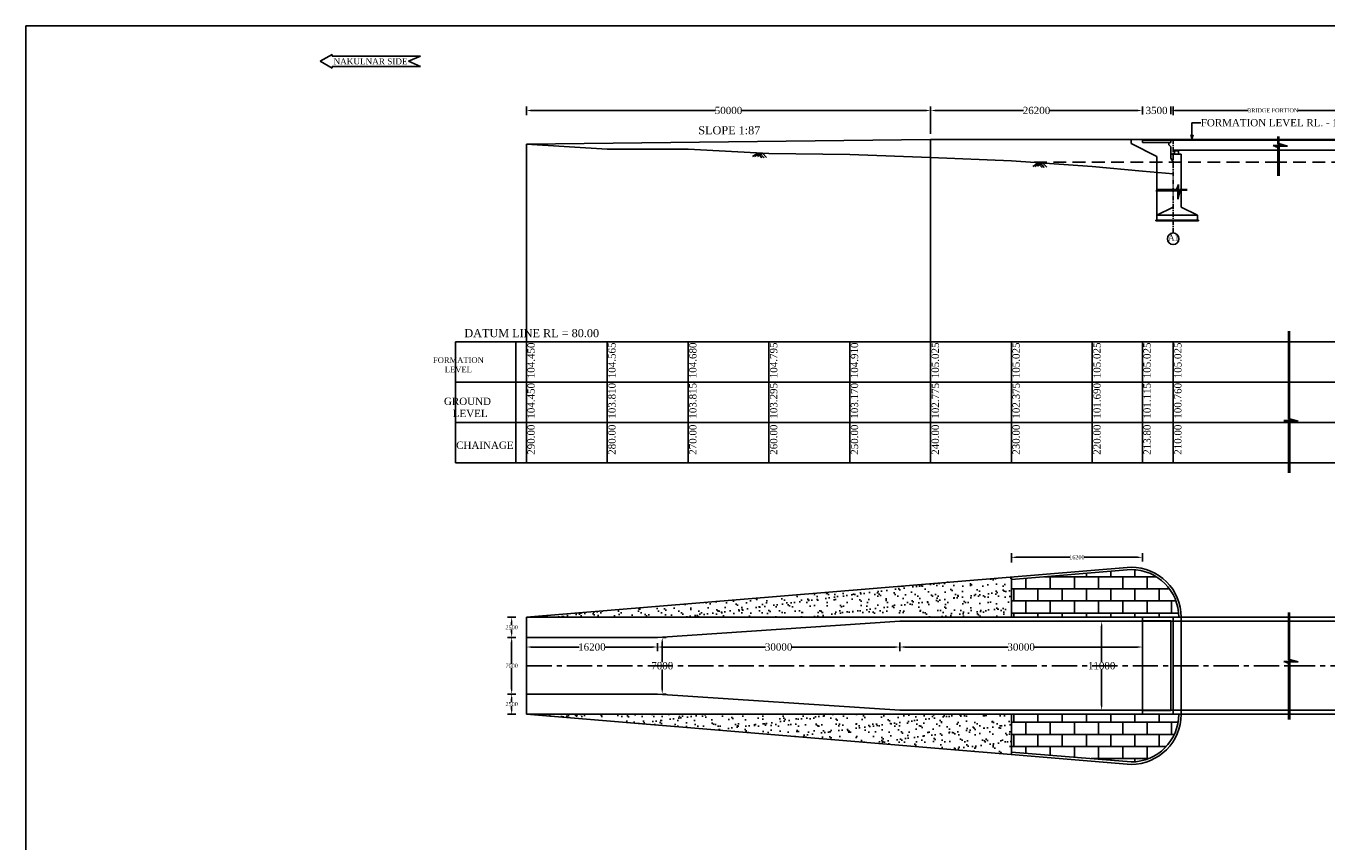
# Model space of a CAD drawing. Header units: millimetres. Extents: x 103078 to 9205504, y -104267 to 3313489.
# Tile 2 of 4: x 4015996 to 4176803, y 2834154 to 2934970. Entities that reach past the tile are written whole.
import ezdxf

# ---------------------------------------------------------------- set-up
doc = ezdxf.new("R2010")
doc.units = ezdxf.units.MM
doc.header["$LTSCALE"] = 500
doc.header["$MEASUREMENT"] = 0
for name, pattern in [('CENTER', [2, 1.25, -0.25, 0.25, -0.25]), ('HIDDEN', [0.375, 0.25, -0.125]), ('HIDDEN2', [4.7625, 3.175, -1.5875])]:
    doc.linetypes.add(name, pattern=pattern)
doc.styles.get("Standard").update_dxf_attribs({"font": 'times.ttf'})
doc.styles.add('style1', font='txt.shx', dxfattribs={"height": 1})
doc.dimstyles.get("Standard").update_dxf_attribs({"dimtxt": 400, "dimasz": 215, "dimexe": 0.18, "dimexo": 0.0625, "dimgap": 0.09, "dimtad": 0, "dimtih": 1, "dimtoh": 1, "dimdec": 0, "dimzin": 4, "dimdsep": 46, "dimtxsty": 'Standard', "dimblk": 'OPEN90', "dimcen": 0, "dimadec": 0, "dimazin": 1, "dimtfac": 1, "dimtdec": 0, "dimtix": 1, "dimtofl": 0, "dimtmove": 0, "dimatfit": 3, "dimldrblk": 'OPEN30', "dimfxl": 1, "dimtolj": 1, "dimtzin": 0, "dimarcsym": 0})
pattern_1 = [(0, (-1116325.5, 255343), (0, 1500), []), (90, (-1116325.5, 255343), (-3000, 2e-13), [1500, -1500]), (90, (-1114825.5, 255343), (-3000, 2e-13), [-1500, 1500])]
pattern_2 = [(37.5, (-1116325.5, 255343), (-50.39469, 1541.45902), [0, -1216, 0, -1360, 0, -1300]), (7.5, (-1116325.5, 255343), (1415.8214, 2257.71685), [0, -656, 0, -1096, 0, -420]), (327.5, (-1117309.5, 255343), (2491.3135, 4.52724), [0, -400, 0, -1440, 0, -1880]), (317.5, (-1117309.5, 255343), (2404.9013, 702.14045), [0, -200, 0, -944, 0, -1080])]

# ---------------------------------------------------------------- blocks, each defined once
blk = doc.blocks.new('*D112')
at = {"color": 0, "linetype": 'Continuous', "lineweight": -2, "transparency": 16777216}
for p, q in [((4153495, 2924518), (4152895, 2924518)), ((4154095, 2924156), (4154095, 2925018)), ((4157595, 2924081), (4157595, 2925018)), ((4158195, 2924518), (4158795, 2924518))]:
    blk.add_line(p, q, dxfattribs=at)
for points in [[(4153495, 2924618), (4153495, 2924418), (4154095, 2924518)], [(4158195, 2924618), (4158195, 2924418), (4157595, 2924518)]]:
    blk.add_solid(points, dxfattribs=at)
at = {"layer": 'Defpoints', "color": 0, "linetype": 'Continuous', "lineweight": -2, "transparency": 16777216}
for p in [(4157595, 2924518), (4154095, 2923456), (4157595, 2923381)]:
    blk.add_point(p, dxfattribs=at)
at = {"color": 0, "linetype": 'Continuous', "lineweight": -2, "transparency": 16777216, "insert": (4155845, 2924518), "char_height": 500, "attachment_point": 5}
blk.add_mtext('\\A1;{\\H1.8x;3500}', dxfattribs=at)
blk = doc.blocks.new('*D135')
at = {"color": 0, "linetype": 'Continuous', "lineweight": -2, "transparency": 16777216}
for p, q in [((4077895, 2923936), (4077895, 2925018)), ((4078495, 2924518), (4101290, 2924518)), ((4127295, 2924518), (4104501, 2924518)), ((4127895, 2921639), (4127895, 2925018))]:
    blk.add_line(p, q, dxfattribs=at)
for points in [[(4078495, 2924618), (4078495, 2924418), (4077895, 2924518)], [(4127295, 2924618), (4127295, 2924418), (4127895, 2924518)]]:
    blk.add_solid(points, dxfattribs=at)
at = {"layer": 'Defpoints', "color": 0, "linetype": 'Continuous', "lineweight": -2, "transparency": 16777216}
for p in [(4127895, 2924518), (4077895, 2923236), (4127895, 2920939)]:
    blk.add_point(p, dxfattribs=at)
at = {"color": 0, "linetype": 'Continuous', "lineweight": -2, "transparency": 16777216, "insert": (4102895, 2924518), "char_height": 500, "attachment_point": 5}
blk.add_mtext('\\A1;{\\H1.8x;50000}', dxfattribs=at)
blk = doc.blocks.new('*D137')
at = {"color": 0, "linetype": 'Continuous', "lineweight": -2, "transparency": 16777216}
for p, q in [((4127895, 2921639), (4127895, 2925018)), ((4128495, 2924518), (4139372, 2924518)), ((4153495, 2924518), (4142619, 2924518)), ((4154095, 2924007), (4154095, 2925018))]:
    blk.add_line(p, q, dxfattribs=at)
for points in [[(4128495, 2924618), (4128495, 2924418), (4127895, 2924518)], [(4153495, 2924618), (4153495, 2924418), (4154095, 2924518)]]:
    blk.add_solid(points, dxfattribs=at)
at = {"layer": 'Defpoints', "color": 0, "linetype": 'Continuous', "lineweight": -2, "transparency": 16777216}
for p in [(4127895, 2924518), (4154095, 2923307), (4127895, 2920939)]:
    blk.add_point(p, dxfattribs=at)
at = {"color": 0, "linetype": 'Continuous', "lineweight": -2, "transparency": 16777216, "insert": (4140995, 2924518), "char_height": 500, "attachment_point": 5}
blk.add_mtext('\\A1;{\\H1.8x;26200}', dxfattribs=at)
blk = doc.blocks.new('*D138')
at = {"color": 0, "linetype": 'Continuous', "lineweight": -2, "transparency": 16777216}
for p, q in [((4124095, 2858709), (4124095, 2857648)), ((4124695, 2858148), (4137485, 2858148)), ((4153495, 2858148), (4140706, 2858148)), ((4154095, 2858759), (4154095, 2857648))]:
    blk.add_line(p, q, dxfattribs=at)
for points in [[(4124695, 2858248), (4124695, 2858048), (4124095, 2858148)], [(4153495, 2858248), (4153495, 2858048), (4154095, 2858148)]]:
    blk.add_solid(points, dxfattribs=at)
at = {"layer": 'Defpoints', "color": 0, "linetype": 'Continuous', "lineweight": -2, "transparency": 16777216}
for p in [(4124095, 2859409), (4154095, 2859459), (4124095, 2858148)]:
    blk.add_point(p, dxfattribs=at)
at = {"color": 0, "linetype": 'Continuous', "lineweight": -2, "transparency": 16777216, "insert": (4139095, 2858148), "char_height": 500, "attachment_point": 5}
blk.add_mtext('\\A1;{\\H1.8x;30000}', dxfattribs=at)
blk = doc.blocks.new('*D147')
at = {"color": 0, "linetype": 'Continuous', "lineweight": -2, "transparency": 16777216}
for p, q in [((4094095, 2858634), (4094095, 2857648)), ((4094695, 2858148), (4107485, 2858148)), ((4123495, 2858148), (4110706, 2858148)), ((4124095, 2858588), (4124095, 2857648))]:
    blk.add_line(p, q, dxfattribs=at)
for points in [[(4094695, 2858248), (4094695, 2858048), (4094095, 2858148)], [(4123495, 2858248), (4123495, 2858048), (4124095, 2858148)]]:
    blk.add_solid(points, dxfattribs=at)
at = {"layer": 'Defpoints', "color": 0, "linetype": 'Continuous', "lineweight": -2, "transparency": 16777216}
for p in [(4094095, 2859334), (4124095, 2859288), (4124095, 2858148)]:
    blk.add_point(p, dxfattribs=at)
at = {"color": 0, "linetype": 'Continuous', "lineweight": -2, "transparency": 16777216, "insert": (4109095, 2858148), "char_height": 500, "attachment_point": 5}
blk.add_mtext('\\A1;{\\H1.8x;30000}', dxfattribs=at)
blk = doc.blocks.new('*D148')
at = {"color": 0, "linetype": 'Continuous', "lineweight": -2, "transparency": 16777216}
for p, q in [((4077895, 2858634), (4077895, 2857649)), ((4078495, 2858149), (4084436, 2858149)), ((4093495, 2858149), (4087555, 2858149)), ((4094095, 2858634), (4094095, 2857649))]:
    blk.add_line(p, q, dxfattribs=at)
for points in [[(4078495, 2858249), (4078495, 2858049), (4077895, 2858149)], [(4093495, 2858249), (4093495, 2858049), (4094095, 2858149)]]:
    blk.add_solid(points, dxfattribs=at)
at = {"layer": 'Defpoints', "color": 0, "linetype": 'Continuous', "lineweight": -2, "transparency": 16777216}
for p in [(4077895, 2859334), (4094095, 2859334), (4077895, 2858149)]:
    blk.add_point(p, dxfattribs=at)
at = {"color": 0, "linetype": 'Continuous', "lineweight": -2, "transparency": 16777216, "insert": (4085995, 2858149), "char_height": 500, "attachment_point": 5}
blk.add_mtext('\\A1;{\\H1.8x;16200}', dxfattribs=at)
blk = doc.blocks.new('*D140')
at = {"color": 0, "linetype": 'Continuous', "lineweight": -2, "transparency": 16777216}
for p, q in [((4149555, 2861335), (4148552, 2861335)), ((4149052, 2860735), (4149052, 2856292)), ((4149052, 2850935), (4149052, 2855377)), ((4149555, 2850335), (4148552, 2850335))]:
    blk.add_line(p, q, dxfattribs=at)
for points in [[(4148952, 2860735), (4149152, 2860735), (4149052, 2861335)], [(4148952, 2850935), (4149152, 2850935), (4149052, 2850335)]]:
    blk.add_solid(points, dxfattribs=at)
at = {"layer": 'Defpoints', "color": 0, "linetype": 'Continuous', "lineweight": -2, "transparency": 16777216}
for p in [(4150255, 2861335), (4149052, 2850335), (4150255, 2850335)]:
    blk.add_point(p, dxfattribs=at)
at = {"color": 0, "linetype": 'Continuous', "lineweight": -2, "transparency": 16777216, "insert": (4149052, 2855834), "char_height": 500, "attachment_point": 5}
blk.add_mtext('\\A1;{\\H1.8x;11000}', dxfattribs=at)
blk = doc.blocks.new('*D151')
at = {"color": 0, "linetype": 'Continuous', "lineweight": -2, "transparency": 16777216}
for p, q in [((4094795, 2859334), (4095198, 2859334)), ((4094698, 2858734), (4094698, 2856294)), ((4094698, 2852934), (4094698, 2855375)), ((4094795, 2852334), (4095198, 2852334))]:
    blk.add_line(p, q, dxfattribs=at)
for points in [[(4094598, 2858734), (4094798, 2858734), (4094698, 2859334)], [(4094598, 2852934), (4094798, 2852934), (4094698, 2852334)]]:
    blk.add_solid(points, dxfattribs=at)
at = {"layer": 'Defpoints', "color": 0, "linetype": 'Continuous', "lineweight": -2, "transparency": 16777216}
for p in [(4094095, 2859334), (4094095, 2852334), (4094698, 2852334)]:
    blk.add_point(p, dxfattribs=at)
at = {"color": 0, "linetype": 'Continuous', "lineweight": -2, "transparency": 16777216, "insert": (4094698, 2855834), "char_height": 500, "attachment_point": 5}
blk.add_mtext('\\A1;{\\H1.8x;7000}', dxfattribs=at)
blk = doc.blocks.new('*D157')
at = {"color": 0, "linetype": 'Continuous', "lineweight": -2, "transparency": 16777216}
for p, q in [((4076587, 2861835), (4075571, 2861835)), ((4076071, 2861235), (4076071, 2860839)), ((4076587, 2859334), (4075571, 2859334)), ((4076071, 2859934), (4076071, 2860330))]:
    blk.add_line(p, q, dxfattribs=at)
for points in [[(4075971, 2861235), (4076171, 2861235), (4076071, 2861835)], [(4075971, 2859934), (4076171, 2859934), (4076071, 2859334)]]:
    blk.add_solid(points, dxfattribs=at)
at = {"layer": 'Defpoints', "color": 0, "linetype": 'Continuous', "lineweight": -2, "transparency": 16777216}
for p in [(4077287, 2861835), (4076071, 2859334), (4077287, 2859334)]:
    blk.add_point(p, dxfattribs=at)
at = {"color": 0, "linetype": 'Continuous', "lineweight": -2, "transparency": 16777216, "insert": (4076071, 2860584), "char_height": 500, "attachment_point": 5}
blk.add_mtext('\\A1;2500', dxfattribs=at)
blk = doc.blocks.new('*D158')
at = {"color": 0, "linetype": 'Continuous', "lineweight": -2, "transparency": 16777216}
for p, q in [((4076587, 2859334), (4075571, 2859334)), ((4076071, 2858734), (4076071, 2856090)), ((4076071, 2852935), (4076071, 2855579)), ((4076587, 2852335), (4075571, 2852335))]:
    blk.add_line(p, q, dxfattribs=at)
for points in [[(4075971, 2858734), (4076171, 2858734), (4076071, 2859334)], [(4075971, 2852935), (4076171, 2852935), (4076071, 2852335)]]:
    blk.add_solid(points, dxfattribs=at)
at = {"layer": 'Defpoints', "color": 0, "linetype": 'Continuous', "lineweight": -2, "transparency": 16777216}
for p in [(4077287, 2859334), (4076071, 2852335), (4077287, 2852335)]:
    blk.add_point(p, dxfattribs=at)
at = {"color": 0, "linetype": 'Continuous', "lineweight": -2, "transparency": 16777216, "insert": (4076071, 2855834), "char_height": 500, "attachment_point": 5}
blk.add_mtext('\\A1;7000', dxfattribs=at)
blk = doc.blocks.new('*D159')
at = {"color": 0, "linetype": 'Continuous', "lineweight": -2, "transparency": 16777216}
for p, q in [((4076587, 2852335), (4075571, 2852335)), ((4076071, 2851735), (4076071, 2851339)), ((4076587, 2849834), (4075571, 2849834)), ((4076071, 2850434), (4076071, 2850830))]:
    blk.add_line(p, q, dxfattribs=at)
for points in [[(4075971, 2851735), (4076171, 2851735), (4076071, 2852335)], [(4075971, 2850434), (4076171, 2850434), (4076071, 2849834)]]:
    blk.add_solid(points, dxfattribs=at)
at = {"layer": 'Defpoints', "color": 0, "linetype": 'Continuous', "lineweight": -2, "transparency": 16777216}
for p in [(4077287, 2852335), (4076071, 2849834), (4077287, 2849834)]:
    blk.add_point(p, dxfattribs=at)
at = {"color": 0, "linetype": 'Continuous', "lineweight": -2, "transparency": 16777216, "insert": (4076071, 2851084), "char_height": 500, "attachment_point": 5}
blk.add_mtext('\\A1;2500', dxfattribs=at)
blk = doc.blocks.new('*D160')
at = {"color": 0, "linetype": 'Continuous', "lineweight": -2, "transparency": 16777216}
for p, q in [((4157895, 2923948), (4157895, 2925025)), ((4158495, 2924525), (4167166, 2924525)), ((4181945, 2924525), (4173275, 2924525)), ((4182545, 2923948), (4182545, 2925025))]:
    blk.add_line(p, q, dxfattribs=at)
for points in [[(4158495, 2924625), (4158495, 2924425), (4157895, 2924525)], [(4181945, 2924625), (4181945, 2924425), (4182545, 2924525)]]:
    blk.add_solid(points, dxfattribs=at)
at = {"layer": 'Defpoints', "color": 0, "linetype": 'Continuous', "lineweight": -2, "transparency": 16777216}
for p in [(4182545, 2924525), (4157895, 2923248), (4182545, 2923248)]:
    blk.add_point(p, dxfattribs=at)
at = {"color": 0, "linetype": 'Continuous', "lineweight": -2, "transparency": 16777216, "insert": (4170220, 2924525), "char_height": 500, "attachment_point": 5}
blk.add_mtext('\\A1;BRIDGE PORTION', dxfattribs=at)
blk = doc.blocks.new('*D163')
at = {"color": 0, "linetype": 'Continuous', "lineweight": -2, "transparency": 16777216}
for p, q in [((4137895, 2868620), (4137895, 2869744)), ((4138495, 2869244), (4145129, 2869244)), ((4153495, 2869244), (4146862, 2869244)), ((4154095, 2868708), (4154095, 2869744))]:
    blk.add_line(p, q, dxfattribs=at)
for points in [[(4138495, 2869344), (4138495, 2869144), (4137895, 2869244)], [(4153495, 2869344), (4153495, 2869144), (4154095, 2869244)]]:
    blk.add_solid(points, dxfattribs=at)
at = {"layer": 'Defpoints', "color": 0, "linetype": 'Continuous', "lineweight": -2, "transparency": 16777216}
for p in [(4154095, 2869244), (4137895, 2867920), (4154095, 2868008)]:
    blk.add_point(p, dxfattribs=at)
at = {"color": 0, "linetype": 'Continuous', "lineweight": -2, "transparency": 16777216, "insert": (4145995, 2869244), "char_height": 500, "attachment_point": 5}
blk.add_mtext('\\A1;16200', dxfattribs=at)

msp = doc.modelspace()

# ---------------------------------------------------------------- hatches: boundary and pattern name
at = {"linetype": 'HIDDEN'}
for points in [[(4158295.4, 2919614), (4158145.4, 2919614), (4158145.4, 2919549), (4158295.4, 2919549)], [(4158445.4, 2919614), (4158295.4, 2919614), (4158295.4, 2919549), (4158445.4, 2919549)]]:
    msp.add_hatch(color=0, dxfattribs=at).paths.add_polyline_path(points)
at = {"linetype": 'Continuous', "lineweight": -2}
h = msp.add_hatch(dxfattribs=at)
h.set_pattern_fill('BRICK', color=0, scale=6000)
h.set_pattern_definition(pattern_1)
edge = h.paths.add_edge_path()
edge.add_line((4137895.4, 2866506.9), (4137895.4, 2861834.5))
edge.add_line((4137895.4, 2861834.5), (4158595.4, 2861834.5))
edge.add_arc((4152695.4, 2861834.5), 5900, 0, 89.906013)
edge.add_line((4152705, 2867734.5), (4137895.4, 2866506.9))
h = msp.add_hatch(dxfattribs=at)
h.set_pattern_fill('AR-SAND', color=0, scale=800)
h.set_pattern_definition(pattern_2)
h.paths.add_polyline_path([(4077895.4, 2861834.5), (4077895.4, 2861834.5), (4137895.4, 2861834.5), (4137895.4, 2866807.8)])
h = msp.add_hatch(dxfattribs=at)
h.set_pattern_fill('AR-SAND', color=0, scale=800)
h.set_pattern_definition(pattern_2)
h.paths.add_polyline_path([(4077895.4, 2849834.5), (4077895.4, 2849834.5), (4137895.4, 2844861.2), (4137895.4, 2849834.5)])
h = msp.add_hatch(dxfattribs=at)
h.set_pattern_fill('BRICK', color=0, scale=6000)
h.set_pattern_definition(pattern_1)
edge = h.paths.add_edge_path()
edge.add_line((4137895.4, 2849834.5), (4137895.4, 2845162.3))
edge.add_line((4137895.4, 2845162.3), (4152707.6, 2843934.5))
edge.add_arc((4152695.4, 2849834.5), 5900, 270.119042, 360)
edge.add_line((4158595.4, 2849834.5), (4137895.4, 2849834.5))

# ---------------------------------------------------------------- linework, layer by layer
at = {"color": 0, "linetype": 'Continuous', "lineweight": -2}
for p, q in [((4338416, 2934970.5), (4015995.5, 2934970.5)), ((4015995.5, 2934970.5), (4015995.5, 2729139.5)), ((4053883.5, 2931458), (4052383.5, 2930608.5)), ((4052383.5, 2930608.5), (4053883.5, 2929758.5)), ((4053883.5, 2931458), (4053883.5, 2931258)), ((4064802, 2931258), (4053883.5, 2931258)), ((4064802, 2929958.5), (4053883.5, 2929958.5)), ((4053883.5, 2929958.5), (4053883.5, 2929758.5)), ((4064802, 2931258), (4063302, 2930608.5)), ((4063302, 2930608.5), (4064802, 2929958.5)), ((4077895.4, 2920364), (4127895.4, 2920939)), ((4077895.4, 2920364), (4077895.4, 2880914)), ((4127895.4, 2920939), (4127895.4, 2880914)), ((4172182, 2920939), (4127895.4, 2920939)), ((4152695.4, 2920439), (4152695.4, 2920939)), ((4152695.4, 2920439), (4155895.4, 2918825)), ((4154095.4, 2920564), (4154095.4, 2920939)), ((4170860.5, 2920864), (4154095.4, 2920864)), ((4154095.4, 2920564), (4157595.4, 2920564)), ((4157345.4, 2920264), (4157345.4, 2920564)), ((4157595.4, 2920564), (4157595.4, 2920864)), ((4170860.5, 2921286.2), (4170860.5, 2920361.5)), ((4170860.5, 2920361.5), (4171503.5, 2920178)), ((4170975.5, 2921286.2), (4170975.5, 2920416.9)), ((4197545.4, 2920939), (4170975.5, 2920939)), ((4186345.4, 2920864), (4170975.5, 2920864)), ((4170975.5, 2920416.9), (4172054.5, 2920109)), ((4155895.4, 2918825), (4155895.4, 2914761)), ((4157345.4, 2920264), (4157595.4, 2920014)), ((4157595.4, 2918614), (4157595.4, 2920014)), ((4158895.4, 2919114), (4157595.4, 2919114)), ((4170860.5, 2919614), (4157895.4, 2919614)), ((4158045.4, 2919549), (4158045.4, 2919114)), ((4158145.4, 2919614), (4158445.4, 2919614)), ((4158545.4, 2919549), (4158545.4, 2919114)), ((4158895.4, 2914761), (4158895.4, 2919114)), ((4171503.5, 2920178), (4170247.5, 2920178)), ((4170247.5, 2920178), (4170860.5, 2919954)), ((4172054.5, 2920109), (4170798.5, 2920109)), ((4170798.5, 2920109), (4171023.5, 2920026.8)), ((4170860.5, 2919954), (4170860.5, 2916427)), ((4171023.5, 2920026.8), (4171023.5, 2916427)), ((4182545.4, 2919614), (4171023.5, 2919614)), ((4157595.4, 2918614), (4157895.4, 2918114)), ((4158389.8, 2914598), (4155769, 2914598)), ((4158317, 2914761), (4155796, 2914761)), ((4155895.4, 2914598), (4155895.4, 2911570.5)), ((4158541, 2915374), (4158317, 2914761)), ((4158472, 2914823), (4158389.8, 2914598)), ((4158472, 2913567), (4158472, 2914823)), ((4158779.9, 2914646), (4158472, 2913567)), ((4158541, 2914118), (4158541, 2915374)), ((4158724.5, 2914761), (4158541, 2914118)), ((4159649.2, 2914761), (4158724.5, 2914761)), ((4159649.2, 2914646), (4158779.9, 2914646)), ((4158895.4, 2912570.5), (4158895.4, 2914646)), ((4155895.4, 2911570.5), (4157895.4, 2912570.5)), ((4158895.4, 2912570.5), (4160895.4, 2911570.5)), ((4155745.4, 2910870.5), (4155745.4, 2910970.5)), ((4161045.4, 2910970.5), (4155745.4, 2910970.5)), ((4161045.4, 2910870.5), (4155745.4, 2910870.5)), ((4160895.4, 2911570.5), (4155895.4, 2911570.5)), ((4155895.4, 2911570.5), (4155895.4, 2910970.5)), ((4160895.4, 2910970.5), (4160895.4, 2911570.5)), ((4161045.4, 2910870.5), (4161045.4, 2910970.5)), ((4172182, 2897216.5), (4172182, 2891338)), ((4172297, 2897216.5), (4172297, 2891393.4)), ((4172182, 2895914), (4069127.4, 2895914)), ((4069127.4, 2895914), (4069127.4, 2880914)), ((4076595.9, 2895914), (4076595.9, 2880914)), ((4087895.4, 2895914), (4087895.4, 2880914)), ((4097895.4, 2895914), (4097895.4, 2880914)), ((4107895.4, 2895914), (4107895.4, 2880914)), ((4117895.4, 2895914), (4117895.4, 2880914)), ((4137895.4, 2895914), (4137895.4, 2880914)), ((4147895.4, 2895914), (4147895.4, 2880914)), ((4154095.4, 2895914), (4154095.4, 2880914)), ((4157895.4, 2895914), (4157895.4, 2880914)), ((4287545.4, 2895914), (4172297, 2895914)), ((4172182, 2892216.5), (4172182, 2886338)), ((4172297, 2892216.5), (4172297, 2886393.4)), ((4172182, 2890914), (4069127.4, 2890914)), ((4287545.4, 2890914), (4172297, 2890914)), ((4172182, 2885914), (4069127.4, 2885914)), ((4172825, 2886154.5), (4171569, 2886154.5)), ((4171569, 2886154.5), (4172182, 2885930.5)), ((4173376, 2886085.5), (4172120, 2886085.5)), ((4172120, 2886085.5), (4172345, 2886003.3)), ((4172182, 2886338), (4172825, 2886154.5)), ((4172182, 2885930.5), (4172182, 2879711)), ((4172297, 2886393.4), (4173376, 2886085.5)), ((4172345, 2886003.3), (4172345, 2879711)), ((4287545.4, 2885914), (4172345, 2885914)), ((4172182, 2880914), (4069127.4, 2880914)), ((4287545.4, 2880914), (4172345, 2880914)), ((4077895.4, 2861834.5), (4152695.4, 2868034.5)), ((4137895.4, 2866506.7), (4152720.1, 2867735.5)), ((4137895.4, 2866807.8), (4137895.4, 2861834.5)), ((4172182, 2862433), (4172182, 2856554.5)), ((4172297, 2862433), (4172297, 2856609.9)), ((4077895.4, 2861834.5), (4172182, 2861834.5)), ((4077895.4, 2861834.5), (4077895.4, 2849834.5)), ((4094095.4, 2859334.5), (4124095.4, 2861334.5)), ((4124095.4, 2861334.5), (4172182, 2861334.5)), ((4154095.4, 2861834.5), (4154095.4, 2850284.5)), ((4154095.4, 2861384.5), (4157595.4, 2861384.5)), ((4157595.4, 2861384.5), (4157595.4, 2850284.5)), ((4157895.4, 2861834.5), (4157895.4, 2849834.5)), ((4158895.4, 2861834.5), (4158895.4, 2849834.5)), ((4172297, 2861834.5), (4287545.4, 2861834.5)), ((4172297, 2861334.5), (4216345.4, 2861334.5)), ((4077895.4, 2859334.5), (4094095.4, 2859334.5)), ((4172825, 2856371), (4171569, 2856371)), ((4171569, 2856371), (4172182, 2856147)), ((4173376, 2856302), (4172120, 2856302)), ((4172120, 2856302), (4172345, 2856219.8)), ((4172182, 2856554.5), (4172825, 2856371)), ((4172182, 2856147), (4172182, 2849171)), ((4172297, 2856609.9), (4173376, 2856302)), ((4172345, 2856219.8), (4172345, 2849171)), ((4077895.4, 2852334.5), (4094095.4, 2852334.5)), ((4094095.4, 2852334.5), (4124095.4, 2850334.5)), ((4077895.4, 2849834.5), (4172182, 2849834.5)), ((4077895.4, 2849834.5), (4152695.4, 2843634.5)), ((4124095.4, 2850334.5), (4172182, 2850334.5)), ((4137895.4, 2849834.5), (4137895.4, 2844861.2)), ((4154095.4, 2850284.5), (4157595.4, 2850284.5)), ((4154095.4, 2850284.5), (4154095.4, 2849834.5)), ((4172345, 2850334.5), (4216345.4, 2850334.5)), ((4172345, 2849834.5), (4226045.4, 2849834.5)), ((4137895.4, 2845162.3), (4152720.1, 2843933.5))]:
    msp.add_line(p, q, dxfattribs=at)
at = {"color": 0, "linetype": 'CENTER'}
msp.add_line((4157895.4, 2909366), (4157895.4, 2920939), dxfattribs=at)
at = {"color": 0, "linetype": 'ByBlock', "ltscale": 50}
for p, q in [((4106511.2, 2919222.6, 22717), (4105875.6, 2918809.3, 35161.6)), ((4106764.5, 2919234.8, 22580.9), (4106122.9, 2918817.6, 35145.3)), ((4107082, 2919237.8, 22717), (4106460.6, 2918833.8, 34883.6)), ((4106511.2, 2919222.6, 22717), (4107035.6, 2918671.3, 36855.5)), ((4106764.5, 2919234.8, 22580.9), (4107294, 2918678.2, 36855.5)), ((4107082, 2919237.8, 22717), (4107594.7, 2918698.8, 36539.7)), ((4141175.7, 2918012.1, 22717), (4140540.1, 2917598.8, 35161.6)), ((4141429, 2918024.3, 22580.9), (4140787.4, 2917607.1, 35145.3)), ((4141746.5, 2918027.3, 22717), (4141125.1, 2917623.3, 34883.6)), ((4141175.7, 2918012.1, 22717), (4141700.1, 2917460.8, 36855.5)), ((4141429, 2918024.3, 22580.9), (4141958.5, 2917467.7, 36855.5)), ((4141746.5, 2918027.3, 22717), (4142259.2, 2917488.3, 36539.7))]:
    msp.add_line(p, q, dxfattribs=at)
at = {"color": 0, "ltscale": 5000}
msp.add_line((4158045.4, 2919549), (4158545.4, 2919549), dxfattribs=at)
at = {"color": 0, "linetype": 'HIDDEN'}
for p, q in [((4158145.4, 2919549), (4158145.4, 2919614)), ((4158295.4, 2919549), (4158295.4, 2919682)), ((4158445.4, 2919549), (4158445.4, 2919614))]:
    msp.add_line(p, q, dxfattribs=at)
at = {"color": 0, "linetype": 'HIDDEN2', "lineweight": -2}
for p, q in [((4170860.5, 2918114), (4140450.1, 2918114)), ((4260045.4, 2918114), (4171023.5, 2918114))]:
    msp.add_line(p, q, dxfattribs=at)
at = {"color": 0, "linetype": 'CENTER', "ltscale": 5}
for p, q in [((4077895.4, 2855834.5), (4172182, 2855834.5)), ((4172345, 2855834.5), (4287545.4, 2855834.5))]:
    msp.add_line(p, q, dxfattribs=at)
at = {"color": 0, "linetype": 'Continuous', "lineweight": -2}
msp.add_lwpolyline([(4077895.4, 2920364), (4087895.4, 2919724), (4097895.4, 2919729), (4107895.4, 2919209), (4117895.4, 2919084), (4127895.4, 2918689), (4137895.4, 2918289), (4147895.4, 2917604), (4154095.4, 2917029), (4157895.4, 2916674)], dxfattribs=at)
msp.add_circle((4157895.4, 2908651.6), 714.4, dxfattribs=at)
for centre, radius, start, end in [((4152695.4, 2861834.5), 6200, 0, 90), ((4152695.4, 2861834.5), 5900, 0, 90), ((4152695.4, 2849834.5), 6200, 270, 0), ((4152695.4, 2849834.5), 5900, 270, 0)]:
    msp.add_arc(centre, radius, start, end, dxfattribs=at)

# ---------------------------------------------------------------- texts
at = {"color": 0, "insert": (4054037.9, 2930969.8, 22500), "char_height": 750, "attachment_point": 1, "style": 'style1'}
msp.add_mtext('{\\fTimes New Roman|b0|i0|c0|p18;NAKULNAR SIDE}', dxfattribs=at)
at = {"color": 0, "linetype": 'Continuous', "lineweight": -2, "insert": (4161315.1, 2923000), "char_height": 900, "attachment_point": 4}
msp.add_mtext('FORMATION LEVEL RL. - 105.025', dxfattribs=at)
at = {"color": 0, "char_height": 1000, "width": 20729.379, "attachment_point": 3}
for s, insert in [('SLOPE 1:87', (4106833.6, 2922569.6)), ('DATUM LINE RL = 80.00', (4086885.6, 2897476.6))]:
    msp.add_mtext(s, dxfattribs=dict(at, insert=insert))
at = {"color": 0}
for s, insert, char_height, attachment_point in [('A1', (4157253.7, 2909176.2), 750, 1), ('\\pxqc;FORMATION\\PLEVEL', (4072620, 2893996, 25000), 700, 3), ('\\pxqc;GROUND\\P  LEVEL', (4073512.5, 2888996, 25000), 900, 3), ('CHAINAGE', (4076304.9, 2883565.2, 25000), 900, 3)]:
    msp.add_mtext(s, dxfattribs=dict(at, insert=insert, char_height=char_height, attachment_point=attachment_point))
at = {"color": 0, "char_height": 900, "attachment_point": 7, "rotation": 90}
for s, insert in [('104.450', (4078946, 2891397.4)), ('104.565', (4088946, 2891397.4)), ('104.680', (4098946, 2891397.4)), ('104.795', (4108946, 2891397.4)), ('104.910', (4118946, 2891397.4)), ('105.025', (4128946, 2891397.4)), ('105.025', (4138946, 2891397.4)), ('105.025', (4148946, 2891397.4)), ('105.025', (4155146, 2891397.4)), ('105.025', (4158946, 2891397.4)), ('104.450', (4078946, 2886397.4)), ('103.810', (4088946, 2886397.4)), ('103.815', (4098946, 2886397.4)), ('103.295', (4108946, 2886397.4)), ('103.170', (4118946, 2886397.4)), ('102.775', (4128946, 2886397.4)), ('102.375', (4138946, 2886397.4)), ('101.690', (4148946, 2886397.4)), ('101.115', (4155146, 2886397.4)), ('100.760', (4158946, 2886397.4)), ('290.00', (4078946, 2881925.7)), ('280.00', (4088946, 2881925.7)), ('270.00', (4098946, 2881925.7)), ('260.00', (4108946, 2881925.7)), ('250.00', (4118946, 2881925.7)), ('240.00', (4128946, 2881925.7)), ('230.00', (4138946, 2881925.7)), ('220.00', (4148946, 2881925.7)), ('213.80', (4155146, 2881925.7)), ('210.00', (4158946, 2881925.7))]:
    msp.add_mtext(s, dxfattribs=dict(at, insert=insert))

# ---------------------------------------------------------------- dimensions: what is measured, and where the dimension line sits
at = {"color": 0, "linetype": 'Continuous', "lineweight": -2}
for base, p1, p2, text, picture, middle in [((4182545.4, 2924525), (4157895.4, 2923248.5), (4182545.4, 2923248.5), 'BRIDGE PORTION', '*D160', (4170220.4, 2924525)), ((4127895.4, 2924518), (4077895.4, 2923235.5), (4127895.4, 2920939), '{\\H1.8x;<>}', '*D135', (4102895.4, 2924518)), ((4127895.4, 2924518), (4154095.4, 2923307), (4127895.4, 2920939), '{\\H1.8x;<>}', '*D137', (4140995.4, 2924518)), ((4157595.4, 2924518), (4154095.4, 2923456), (4157595.4, 2923381), '{\\H1.8x;<>}', '*D112', (4155845.4, 2924518)), ((4077895.4, 2858148.5), (4094095.4, 2859334.5), (4077895.4, 2859334.5), '{\\H1.8x;<>}', '*D148', (4085995.4, 2858148.5)), ((4124095.4, 2858148.5), (4094095.4, 2859334.5), (4124095.4, 2859288.5), '{\\H1.8x;<>}', '*D147', (4109095.4, 2858148.5)), ((4124095.4, 2858148.5), (4154095.4, 2859459), (4124095.4, 2859409), '{\\H1.8x;<>}', '*D138', (4139095.4, 2858148.5))]:
    dim = msp.add_linear_dim(base=base, p1=p1, p2=p2, text=text, dimstyle='Standard', override={"dimtxt": 500, "dimasz": 600, "dimexe": 500, "dimexo": 700, "dimfxl": 300}, dxfattribs=at)
    dim.commit()
    dim.dimension.update_dxf_attribs({"geometry": picture, "text_midpoint": middle})
dim = msp.add_linear_dim(base=(4154095.4, 2869243.5), p1=(4137895.4, 2867919.5), p2=(4154095.4, 2868007.5), dimstyle='Standard', override={"dimtxt": 500, "dimasz": 600, "dimexe": 500, "dimexo": 700, "dimfxl": 300}, dxfattribs=at)
dim.commit()
dim.dimension.update_dxf_attribs({"geometry": '*D163', "text_midpoint": (4145995.4, 2869243.5)})
for base, p1, p2, picture, middle in [((4076071, 2859334.5), (4077286.9, 2861834.5), (4077286.9, 2859334.5), '*D157', (4076071, 2860584.5)), ((4076071, 2852334.5), (4077286.9, 2859334.5), (4077286.9, 2852334.5), '*D158', (4076071, 2855834.5)), ((4076071, 2849834.5), (4077286.9, 2852334.5), (4077286.9, 2849834.5), '*D159', (4076071, 2851084.5))]:
    dim = msp.add_linear_dim(base=base, p1=p1, p2=p2, angle=90, dimstyle='Standard', override={"dimtxt": 500, "dimasz": 600, "dimexe": 500, "dimexo": 700, "dimfxl": 300}, dxfattribs=at)
    dim.commit()
    dim.dimension.update_dxf_attribs({"geometry": picture, "text_midpoint": middle})
for base, p1, p2, picture, middle in [((4149052, 2850334.5), (4150255.4, 2861334.5), (4150255.4, 2850334.5), '*D140', (4149052, 2855834.5)), ((4094697.5, 2852334.5), (4094095.4, 2859334.5), (4094095.4, 2852334.5), '*D151', (4094697.5, 2855834.5))]:
    dim = msp.add_linear_dim(base=base, p1=p1, p2=p2, angle=90, text='{\\H1.8x;<>}', dimstyle='Standard', override={"dimtxt": 500, "dimasz": 600, "dimexe": 500, "dimexo": 700, "dimfxl": 300}, dxfattribs=at)
    dim.commit()
    dim.dimension.update_dxf_attribs({"geometry": picture, "text_midpoint": middle})

# ---------------------------------------------------------------- leaders
at = {"color": 0, "linetype": 'Continuous', "lineweight": -2, "annotation_type": 0, "has_hookline": 1, "hookline_direction": 0, "text_width": 20118.6}
msp.add_leader([(4160222, 2920995.5), (4160222, 2923000), (4161315, 2923000)], dimstyle='Standard', override={"dimtxt": 750, "dimasz": 500, "dimexe": 500, "dimexo": 700, "dimfxl": 300}, dxfattribs=at)

doc.saveas('drawing.dxf')
